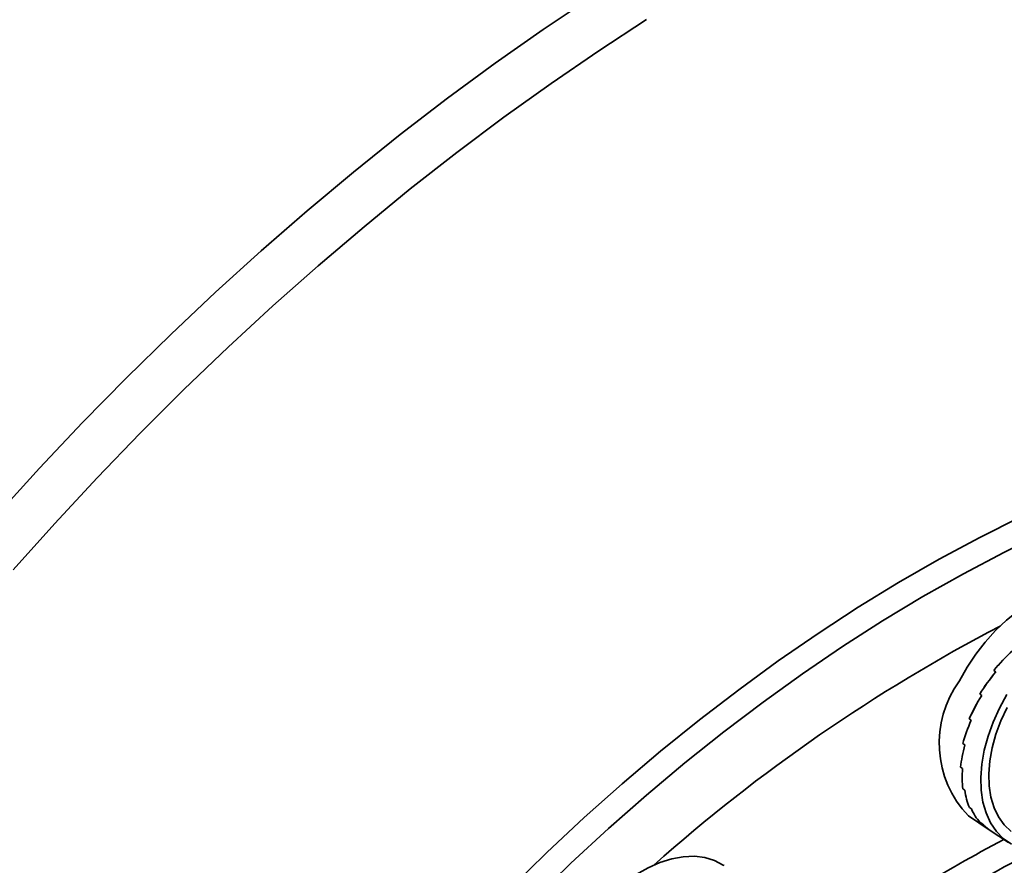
# Model space of a CAD drawing. Header units: millimetres. Extents: x -8713 to 3261, y -18743 to -8704.
# Tile 120 of 133: x 3158.89 to 3162.99, y -18289.99 to -18286.48. Entities that reach past the tile are written whole.
import ezdxf

# ---------------------------------------------------------------- set-up
doc = ezdxf.new("R2010")
doc.units = ezdxf.units.MM
doc.header["$LTSCALE"] = 10
doc.layers.add('1轮廓实线层', color=7, linetype='Continuous', lineweight=18)

msp = doc.modelspace()

# ---------------------------------------------------------------- linework, layer by layer
at = {"layer": '1轮廓实线层', "color": 7, "linetype": 'Continuous', "lineweight": 35}
for p, q in [((3162.9436, -18289.1832), (3162.952, -18289.1888)), ((3162.9519, -18289.1888), (3162.9436, -18289.1833)), ((3162.8936, -18289.287), (3162.8852, -18289.2814)), ((3162.8852, -18289.2814), (3162.8856, -18289.2816)), ((3162.8853, -18289.2814), (3162.8936, -18289.2869)), ((3162.8417, -18289.3841), (3162.8501, -18289.3897)), ((3162.85, -18289.3898), (3162.8417, -18289.3842)), ((3162.8419, -18289.3842), (3162.8417, -18289.3842)), ((3162.8232, -18289.4927), (3162.8148, -18289.4871)), ((3162.8148, -18289.4871), (3162.815, -18289.4871)), ((3162.8149, -18289.487), (3162.8232, -18289.4926)), ((3162.8143, -18289.5912), (3162.8059, -18289.5856)), ((3162.8059, -18289.5856), (3162.806, -18289.5856)), ((3162.8059, -18289.5856), (3162.8143, -18289.5911)), ((3162.8152, -18289.6754), (3162.8236, -18289.681)), ((3162.8236, -18289.681), (3162.8153, -18289.6755)), ((3162.8153, -18289.6755), (3162.8153, -18289.6755)), ((3162.8381, -18289.7877), (3162.9248, -18289.8452)), ((3162.8424, -18289.7527), (3162.8508, -18289.7582)), ((3162.8508, -18289.7583), (3162.8425, -18289.7527)), ((3162.8425, -18289.7527), (3162.8425, -18289.7527)), ((3162.8863, -18289.814), (3162.8947, -18289.8195)), ((3162.8947, -18289.8196), (3162.8864, -18289.814)), ((3162.8864, -18289.814), (3162.8864, -18289.814)), ((3162.9248, -18289.8452), (3163.0052, -18289.8985))]:
    msp.add_line(p, q, dxfattribs=at)
at = {"layer": '1轮廓实线层', "color": 7, "linetype": 'Continuous', "lineweight": 35, "flags": 128}
for points in [[(3158.7969, -18288.5342), (3158.9734, -18288.3404), (3159.1527, -18288.1508), (3159.3347, -18287.9656), (3159.5192, -18287.7848), (3159.7061, -18287.6086), (3159.8953, -18287.4371), (3160.0865, -18287.2705), (3160.2797, -18287.109), (3160.4746, -18286.9526), (3160.6712, -18286.8015), (3160.8692, -18286.6558), (3161.0684, -18286.5156), (3161.2689, -18286.3811)], [(3161.4993, -18286.4747), (3161.3002, -18286.6046), (3161.1022, -18286.7401), (3160.9053, -18286.8812), (3160.7098, -18287.0277), (3160.5159, -18287.1796), (3160.3236, -18287.3366), (3160.1331, -18287.4988), (3159.9446, -18287.6659), (3159.7583, -18287.8378), (3159.5742, -18288.0144), (3159.3926, -18288.1955), (3159.2136, -18288.3809), (3159.0374, -18288.5706), (3158.864, -18288.7644)], [(3160.931, -18290.09), (3161.0843, -18289.94), (3161.2399, -18289.7947), (3161.3978, -18289.6541), (3161.5576, -18289.5185), (3161.7192, -18289.388), (3161.8824, -18289.2627), (3162.0471, -18289.1428), (3162.213, -18289.0285), (3162.38, -18288.9198), (3162.5477, -18288.817), (3162.7162, -18288.72), (3162.8851, -18288.6291), (3163.0542, -18288.5444)], [(3163.1549, -18288.609), (3162.986, -18288.6916), (3162.8173, -18288.7805), (3162.649, -18288.8755), (3162.4812, -18288.9765), (3162.3143, -18289.0834), (3162.1484, -18289.1961), (3161.9836, -18289.3143), (3161.8203, -18289.4381), (3161.6585, -18289.5671), (3161.4985, -18289.7014), (3161.3405, -18289.8406), (3161.1846, -18289.9848), (3161.0311, -18290.1336)], [(3163.4433, -18288.8758), (3163.4149, -18288.8599), (3163.3756, -18288.8456), (3163.333, -18288.8382), (3163.2877, -18288.8378), (3163.2404, -18288.8442), (3163.1916, -18288.8576), (3163.1422, -18288.8775), (3163.0927, -18288.9039), (3163.0439, -18288.9362), (3162.9964, -18288.9741), (3162.951, -18289.017), (3162.9082, -18289.0644), (3162.8687, -18289.1155), (3162.833, -18289.1696), (3162.8017, -18289.226)], [(3163.0171, -18289.9059), (3162.9835, -18289.8821), (3162.9545, -18289.8522), (3162.9305, -18289.8166), (3162.9118, -18289.7756), (3162.8986, -18289.7301), (3162.8912, -18289.6804), (3162.8896, -18289.6275), (3162.8939, -18289.5719), (3162.904, -18289.5146), (3162.9198, -18289.4562), (3162.941, -18289.3976), (3162.9674, -18289.3397), (3162.9985, -18289.2832)], [(3163.0157, -18289.8529), (3162.9871, -18289.8254), (3162.9632, -18289.7922), (3162.9447, -18289.7536), (3162.9316, -18289.7104), (3162.9242, -18289.6631), (3162.9226, -18289.6124), (3162.9269, -18289.5592), (3162.937, -18289.5042), (3162.9526, -18289.4482), (3162.9737, -18289.3922), (3162.9998, -18289.3369)], [(3161.822, -18289.9944), (3161.8185, -18289.9921), (3161.7818, -18289.9733), (3161.7414, -18289.9612), (3161.6979, -18289.9559), (3161.6519, -18289.9576), (3161.604, -18289.9663), (3161.555, -18289.9817), (3161.5054, -18290.0037), (3161.4561, -18290.0319), (3161.4076, -18290.0661), (3161.3607, -18290.1056), (3161.3161, -18290.15), (3161.2743, -18290.1986), (3161.2359, -18290.2507), (3161.2015, -18290.3056), (3161.1716, -18290.3626), (3161.1466, -18290.4207), (3161.1267, -18290.4793), (3161.1125, -18290.5375)]]:
    msp.add_lwpolyline(points, dxfattribs=at)
at = {"layer": '1轮廓实线层', "color": 7, "linetype": 'Continuous', "lineweight": 35}
for centre, radius, start, end in [((3166.2825, -18295.3404), 7.1551, 117.58056, 131.62768), ((3163.1536, -18289.4852), 0.4371, 143.6349, 223.7929), ((3165.551, -18294.8013), 5.5443, 117.5555, 126.3886), ((3165.5145, -18294.7429), 5.3738, 116.5504, 126.1336)]:
    msp.add_arc(centre, radius, start, end, dxfattribs=at)
for centre, major_axis, ratio, start_param, end_param in [((3163.2242, -18289.3872), (0.3679, 0.4098), 0.627868, 1.426161, 1.6356), ((3163.2326, -18289.3927), (0.3685, 0.4092), 0.646014, 1.430111, 1.639551), ((3163.2326, -18289.3927), (0.3679, 0.4098), 0.627851, 1.635792, 1.845232), ((3163.2242, -18289.3872), (0.3647, 0.4124), 0.610255, 1.628453, 1.837893), ((3163.2242, -18289.3872), (0.3592, 0.4165), 0.593822, 1.828207, 2.037647), ((3163.2326, -18289.3927), (0.3647, 0.4124), 0.610239, 1.838082, 2.047522), ((3163.2326, -18289.3927), (0.3592, 0.4165), 0.593807, 2.037834, 2.247274), ((3163.2242, -18289.3872), (0.3519, 0.4219), 0.579122, 2.026148, 2.235588), ((3163.2242, -18289.3872), (0.343, 0.4283), 0.566637, 2.222857, 2.432296), ((3163.2326, -18289.3927), (0.3519, 0.4219), 0.579109, 2.235773, 2.445213), ((3163.2326, -18289.3927), (0.343, 0.4283), 0.566627, 2.432481, 2.641921), ((3163.2242, -18289.3872), (0.3328, 0.4354), 0.556776, 2.418775, 2.628214), ((3163.2326, -18289.3927), (0.3328, 0.4354), 0.556768, 2.628399, 2.837838), ((3163.2242, -18289.3872), (0.3218, 0.443), 0.549862, 2.614222, 2.823661), ((3163.2242, -18289.3872), (0.3101, 0.4509), 0.546127, 2.809421, 3.018861), ((3163.2326, -18289.3927), (0.3218, 0.443), 0.549857, 2.823845, 3.033285), ((3163.2242, -18289.3872), (0.2981, 0.4589), 0.545698, 3.004534, 3.136277), ((3163.2326, -18289.3927), (0.3101, 0.4509), 0.546125, 3.019044, 3.150589)]:
    msp.add_ellipse(centre, major_axis=major_axis, ratio=ratio, start_param=start_param, end_param=end_param, dxfattribs=at)

doc.saveas('drawing.dxf')
